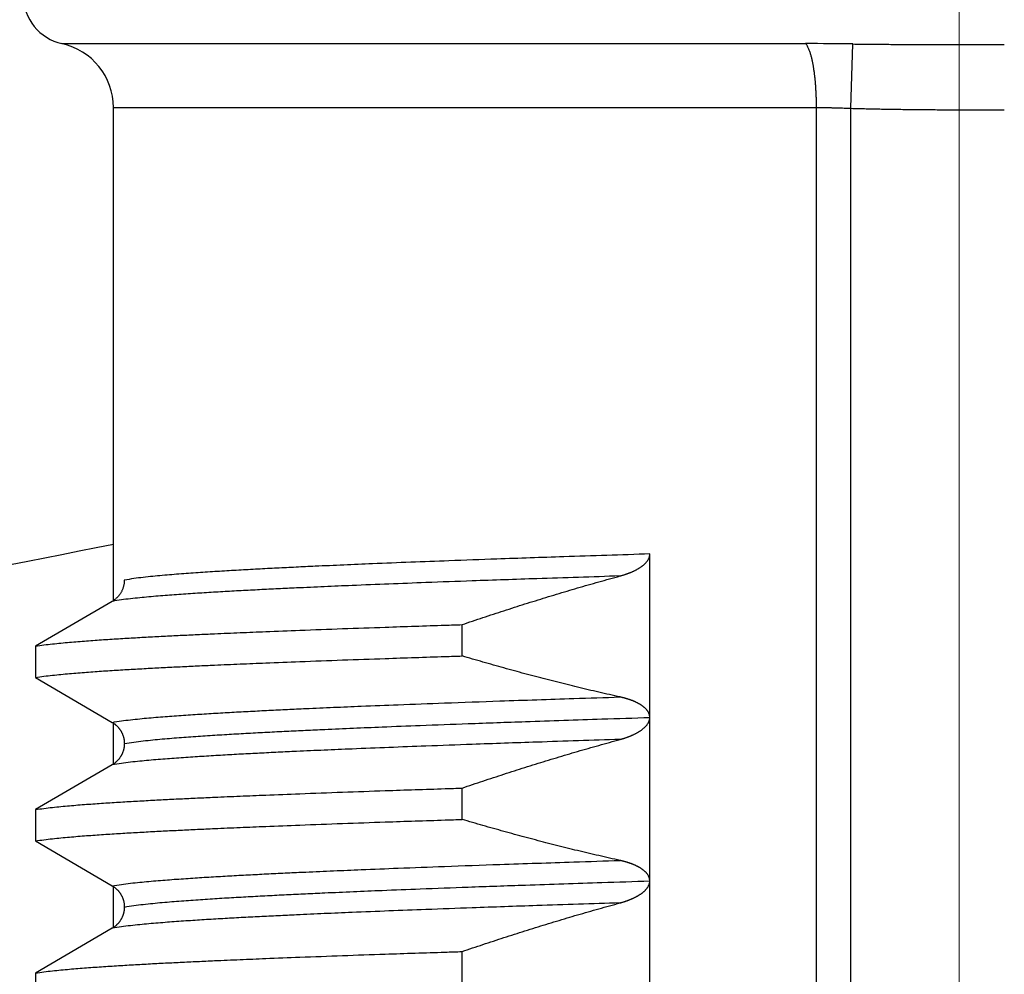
# Model space of a CAD drawing. Header units: millimetres. Extents: x 0 to 1076, y 0 to 742.
# Tile 38 of 124: x 159.75 to 165.78, y 434.41 to 440.25. Entities that reach past the tile are written whole.
import ezdxf

# ---------------------------------------------------------------- set-up
doc = ezdxf.new("R2010")
doc.units = ezdxf.units.MM
doc.header["$LTSCALE"] = 0.454724
doc.linetypes.add('CENTER', pattern=[50.8, 31.75, -6.35, 6.35, -6.35])
doc.layers.add('NoLayerName_001', color=7, linetype='Continuous')
doc.layers.add('NoLayerName_002', color=7, linetype='Continuous')
doc.styles.get("Standard").update_dxf_attribs({"font": 'txt', "bigfont": 'extfont2'})
doc.dimstyles.get("Standard").update_dxf_attribs({"dimtxt": 2.5, "dimasz": 2.5, "dimexe": 1, "dimexo": 1, "dimtad": 1, "dimdec": 3, "dimzin": 0, "dimdsep": 46, "dimtxsty": 'Standard', "dimcen": 2.5, "dimadec": 3, "dimazin": 0, "dimtfac": 0.75, "dimtdec": 3, "dimtmove": 0, "dimatfit": 3, "dimfxl": 1, "dimarcsym": 0})

# ---------------------------------------------------------------- blocks, each defined once
blk = doc.blocks.new('_OPEN30')
at = {"color": 0, "linetype": 'ByBlock', "lineweight": -2}
for p, q in [((-1, 0.267949), (0, 0)), ((0, 0), (-1, -0.267949)), ((0, 0), (-1, 0))]:
    blk.add_line(p, q, dxfattribs=at)
blk = doc.blocks.new('*D119')
at = {"layer": 'Defpoints', "color": 0}
for p in [(150, 456.7727), (165.5, 446.875), (150, 439.7825)]:
    blk.add_point(p, dxfattribs=at)
at = {"layer": 'NoLayerName_002', "color": 0, "linetype": 'Continuous', "lineweight": 13}
for p, q in [((165.5, 449.375), (165.5, 459.2727)), ((161.75, 456.7727), (153.75, 456.7727))]:
    blk.add_line(p, q, dxfattribs=at)
at = {"layer": 'NoLayerName_002', "color": 0, "lineweight": 13, "xscale": 3.75, "yscale": 3.75, "zscale": 3.75, "rotation": 180}
blk.add_blockref('_OPEN30', (150, 456.7727), dxfattribs=at)
at = {"layer": 'NoLayerName_002', "color": 0, "lineweight": 13, "xscale": 3.75, "yscale": 3.75, "zscale": 3.75}
blk.add_blockref('_OPEN30', (165.5, 456.7727), dxfattribs=at)
at = {"layer": 'NoLayerName_002', "color": 0, "lineweight": 13, "insert": (157.75, 464.4877), "char_height": 8.75, "attachment_point": 5}
blk.add_mtext('\\W0.8000;１６', dxfattribs=at)

msp = doc.modelspace()

# ---------------------------------------------------------------- linework, layer by layer
at = {"layer": 'NoLayerName_001', "color": 4, "linetype": 'CENTER', "lineweight": 13}
msp.add_line((165.5, 426.875), (165.5, 446.875), dxfattribs=at)
at = {"layer": 'NoLayerName_001', "color": 60, "linetype": 'Continuous', "lineweight": 25}
for p, q in [((160.0109, 440.1069), (164.5601, 440.1069)), ((164.8371, 439.7114), (164.8487, 440.1048)), ((160.3252, 439.7162), (164.6263, 439.7162)), ((160.3252, 436.695), (160.3252, 439.7162)), ((164.6263, 429.0999), (164.6263, 439.7162)), ((164.8371, 428.7999), (164.8371, 439.7114)), ((163.6067, 431.9847), (163.6067, 436.9849)), ((160.3182, 436.695), (159.8491, 436.4208)), ((162.4586, 436.3609), (162.4586, 436.5526)), ((159.8491, 436.4208), (159.8491, 436.2291)), ((159.8491, 436.2291), (160.3182, 435.9548)), ((160.3252, 435.695), (160.3252, 435.9548)), ((160.3182, 435.695), (159.8491, 435.4208)), ((162.4586, 435.3609), (162.4586, 435.5526)), ((159.8491, 435.4208), (159.8491, 435.2291)), ((159.8491, 435.2291), (160.3182, 434.9548)), ((160.3252, 434.695), (160.3252, 434.9548)), ((160.3182, 434.695), (159.8491, 434.4208)), ((162.4586, 434.3609), (162.4586, 434.5526)), ((159.8491, 434.4208), (159.8491, 434.2291))]:
    msp.add_line(p, q, dxfattribs=at)
for centre, radius, start, end in [((160.0752, 440.3999), 0.3, 180, 257.62651), ((159.9252, 439.7162), 0.4, 0, 77.62628), ((164.5553, 419.2823), 20.8246, 89.19258, 89.98679)]:
    msp.add_arc(centre, radius, start, end, dxfattribs=at)
at = {"layer": 'NoLayerName_001', "color": 7, "linetype": 'Continuous', "lineweight": 25}
msp.add_arc((150, 487.5), 51.5, 273.96138, 281.56557, dxfattribs=at)
at = {"layer": 'NoLayerName_001', "color": 60, "linetype": 'Continuous', "lineweight": 25}
for points, knots in [([(164.5717, 440.0906), (164.5699, 440.0934), (164.5667, 440.0994), (164.5622, 440.1043), (164.5601, 440.1069)], [0, 0, 0, 0, 0.01007259, 0.02008693, 0.02008693, 0.02008693, 0.02008693]), ([(164.8487, 440.1048), (164.8796, 440.1045), (164.9413, 440.1037), (165.034, 440.1029), (165.1421, 440.1021), (165.2811, 440.1014), (165.4818, 440.1009), (165.6517, 440.1007), (165.7598, 440.1007), (165.7752, 440.1007)], [0, 0, 0, 0, 0.0926501, 0.1853003, 0.2779509, 0.4169271, 0.6022281, 0.8801783, 0.9265034, 0.9265034, 0.9265034, 0.9265034]), ([(164.6263, 439.7162), (164.6263, 439.7195), (164.6263, 439.7262), (164.6262, 439.7362), (164.6261, 439.7463), (164.6259, 439.7563), (164.6257, 439.7663), (164.6254, 439.7763), (164.625, 439.7863), (164.6246, 439.7963), (164.6241, 439.8064), (164.6236, 439.8164), (164.623, 439.8264), (164.6224, 439.8364), (164.6217, 439.8464), (164.621, 439.8564), (164.6202, 439.8664), (164.6193, 439.8764), (164.6183, 439.8864), (164.6173, 439.8963), (164.6162, 439.9063), (164.615, 439.9163), (164.6138, 439.9262), (164.6125, 439.9362), (164.611, 439.9461), (164.6095, 439.956), (164.6079, 439.9659), (164.6062, 439.9757), (164.6043, 439.9856), (164.6024, 439.9954), (164.6003, 440.0052), (164.5981, 440.015), (164.5957, 440.0248), (164.5931, 440.0344), (164.5903, 440.0441), (164.5873, 440.0536), (164.584, 440.0631), (164.5804, 440.0724), (164.5764, 440.0817), (164.5732, 440.0876), (164.5717, 440.0906)], [0, 0, 0, 0, 0.0100226, 0.0200455, 0.0300686, 0.0400921, 0.0501158, 0.0601398, 0.0701642, 0.080189, 0.0902142, 0.1002399, 0.1102661, 0.120293, 0.1303207, 0.1403491, 0.150378, 0.160407, 0.1704356, 0.1804637, 0.190491, 0.2005173, 0.2105426, 0.220567, 0.2305906, 0.2406136, 0.2506363, 0.2606591, 0.2706821, 0.2807054, 0.2907299, 0.3007567, 0.3107865, 0.320816, 0.3308419, 0.340863, 0.3508804, 0.3608989, 0.3709331, 0.3810078, 0.3810078, 0.3810078, 0.3810078]), ([(164.6263, 439.7162), (164.6298, 439.7162), (164.6369, 439.7162), (164.6474, 439.7161), (164.6579, 439.7161), (164.6685, 439.716), (164.679, 439.7159), (164.6896, 439.7157), (164.7001, 439.7155), (164.7106, 439.7153), (164.7212, 439.7151), (164.7317, 439.7149), (164.7423, 439.7146), (164.7528, 439.7143), (164.7634, 439.714), (164.7774, 439.7136), (164.795, 439.713), (164.816, 439.7122), (164.8301, 439.7116), (164.8371, 439.7114)], [0, 0, 0, 0, 0.0105434, 0.0210868, 0.0316302, 0.0421736, 0.0527171, 0.0632606, 0.0738041, 0.0843477, 0.0948914, 0.1054351, 0.1159788, 0.1265227, 0.1370666, 0.1476104, 0.1686982, 0.1897858, 0.2108729, 0.2108729, 0.2108729, 0.2108729]), ([(164.8371, 439.7114), (164.8527, 439.7109), (164.884, 439.71), (164.9309, 439.7089), (164.9778, 439.7078), (165.0247, 439.7069), (165.0716, 439.7061), (165.1341, 439.7051), (165.2123, 439.7042), (165.3061, 439.7033), (165.3999, 439.7027), (165.5094, 439.7021), (165.6345, 439.7018), (165.7283, 439.7017), (165.7752, 439.7017)], [0, 0, 0, 0, 0.0469077, 0.0938154, 0.1407234, 0.1876317, 0.2345403, 0.2814494, 0.3752683, 0.4690871, 0.5629044, 0.6567204, 0.7974434, 0.9381664, 0.9381664, 0.9381664, 0.9381664]), ([(163.6067, 436.9848), (163.4312, 436.9791), (163.1192, 436.9692), (162.7097, 436.955), (162.3977, 436.9437), (162.1443, 436.934), (161.9298, 436.9254), (161.7349, 436.9171), (161.5789, 436.9102), (161.4425, 436.9038), (161.3256, 436.898), (161.2282, 436.893), (161.1502, 436.8887), (161.0918, 436.8854), (161.0334, 436.882), (160.9749, 436.8785), (160.9165, 436.8748), (160.8581, 436.871), (160.7997, 436.8669), (160.7413, 436.8626), (160.683, 436.8581), (160.6247, 436.8531), (160.5664, 436.8476), (160.5082, 436.8414), (160.45, 436.8346), (160.4116, 436.828), (160.3923, 436.825)], [0, 0, 0, 0, 0.52679, 0.936516, 1.229177, 1.463306, 1.697435, 1.873032, 2.048629, 2.165694, 2.28276, 2.399825, 2.458357, 2.516889, 2.57542, 2.633952, 2.692484, 2.751017, 2.809551, 2.868088, 2.926625, 2.98516, 3.043692, 3.102223, 3.160758, 3.219291, 3.219291, 3.219291, 3.219291]), ([(163.4245, 436.8501), (163.4264, 436.8506), (163.4303, 436.8516), (163.436, 436.8533), (163.4418, 436.855), (163.4475, 436.8568), (163.4532, 436.8586), (163.4589, 436.8605), (163.4645, 436.8625), (163.4702, 436.8645), (163.4758, 436.8666), (163.4814, 436.8687), (163.4869, 436.8709), (163.4925, 436.8732), (163.498, 436.8756), (163.5035, 436.8781), (163.5089, 436.8806), (163.5143, 436.8832), (163.5196, 436.8859), (163.5249, 436.8887), (163.5302, 436.8916), (163.5354, 436.8946), (163.5405, 436.8977), (163.5456, 436.9008), (163.5506, 436.9042), (163.5555, 436.9076), (163.5603, 436.9112), (163.565, 436.9149), (163.5696, 436.9187), (163.5741, 436.9227), (163.5784, 436.9269), (163.5825, 436.9312), (163.5865, 436.9357), (163.5903, 436.9404), (163.5937, 436.9453), (163.5969, 436.9504), (163.5997, 436.9557), (163.6021, 436.9613), (163.6041, 436.967), (163.605, 436.971), (163.6055, 436.9729)], [0, 0, 0, 0, 0.005987, 0.0119745, 0.0179625, 0.023951, 0.0299399, 0.0359293, 0.0419194, 0.0479103, 0.0539023, 0.0598956, 0.0658904, 0.0718859, 0.0778815, 0.0838764, 0.0898703, 0.0958629, 0.1018543, 0.1078447, 0.1138344, 0.1198242, 0.1258146, 0.1318048, 0.1377946, 0.1437842, 0.1497747, 0.1557671, 0.1617602, 0.1677533, 0.1737473, 0.1797453, 0.1857493, 0.191754, 0.197757, 0.2037631, 0.2097847, 0.2158341, 0.2218927, 0.2279392, 0.2279392, 0.2279392, 0.2279392]), ([(163.6055, 436.9729), (163.6058, 436.9749), (163.6066, 436.9788), (163.6066, 436.9829), (163.6067, 436.9849)], [0, 0, 0, 0, 0.00602142, 0.01201598, 0.01201598, 0.01201598, 0.01201598]), ([(163.4245, 436.8501), (163.2549, 436.8445), (162.9534, 436.8349), (162.5576, 436.8212), (162.2562, 436.8102), (162.0112, 436.8008), (161.804, 436.7924), (161.6156, 436.7844), (161.4649, 436.7776), (161.3331, 436.7714), (161.2201, 436.7658), (161.126, 436.7609), (161.0507, 436.7568), (160.9942, 436.7536), (160.9377, 436.7503), (160.8813, 436.7468), (160.8248, 436.7433), (160.7684, 436.7395), (160.7119, 436.7356), (160.6555, 436.7314), (160.5991, 436.727), (160.5428, 436.7222), (160.4864, 436.7169), (160.4302, 436.7108), (160.374, 436.7043), (160.3368, 436.6979), (160.3182, 436.695)], [0, 0, 0, 0, 0.509078, 0.905028, 1.187849, 1.414107, 1.640364, 1.810056, 1.979749, 2.092879, 2.206008, 2.319137, 2.375701, 2.432265, 2.488829, 2.545393, 2.601957, 2.658521, 2.715088, 2.771657, 2.828226, 2.884792, 2.941356, 2.997919, 3.054486, 3.111051, 3.111051, 3.111051, 3.111051]), ([(162.4586, 436.5526), (162.4798, 436.5598), (162.5224, 436.5743), (162.5863, 436.5957), (162.6502, 436.6168), (162.7143, 436.6378), (162.7784, 436.6585), (162.8427, 436.6789), (162.907, 436.6991), (162.9714, 436.7189), (163.0358, 436.7386), (163.1004, 436.7579), (163.1651, 436.7769), (163.2298, 436.7957), (163.2946, 436.8141), (163.3595, 436.8323), (163.4028, 436.8441), (163.4245, 436.8501)], [0, 0, 0, 0, 0.067382, 0.134769, 0.20216, 0.269554, 0.33695, 0.404346, 0.471743, 0.53914, 0.606535, 0.673929, 0.741321, 0.808711, 0.876098, 0.943482, 1.010863, 1.010863, 1.010863, 1.010863]), ([(160.3923, 436.825), (160.3922, 436.8224), (160.3922, 436.8172), (160.3915, 436.8095), (160.3905, 436.8017), (160.3891, 436.794), (160.3873, 436.7864), (160.3852, 436.7789), (160.3826, 436.7715), (160.3796, 436.7642), (160.3763, 436.757), (160.3726, 436.7501), (160.3686, 436.7434), (160.3641, 436.7369), (160.3594, 436.7306), (160.3543, 436.7246), (160.3489, 436.7189), (160.3433, 436.7134), (160.3374, 436.7083), (160.3312, 436.7035), (160.3249, 436.699), (160.3204, 436.6964), (160.3182, 436.695)], [0, 0, 0, 0, 0.0077515, 0.0155281, 0.0233265, 0.0311433, 0.0389747, 0.0468173, 0.0546677, 0.062523, 0.0703812, 0.078241, 0.086102, 0.0939632, 0.1018224, 0.1096767, 0.1175228, 0.1253568, 0.133175, 0.1409739, 0.1487503, 0.1565015, 0.1565015, 0.1565015, 0.1565015]), ([(159.8491, 436.4208), (159.8663, 436.4233), (159.9007, 436.4288), (159.9527, 436.4347), (160.0047, 436.4401), (160.0567, 436.4448), (160.1088, 436.4492), (160.1609, 436.4532), (160.2131, 436.457), (160.2652, 436.4606), (160.3174, 436.464), (160.3695, 436.4672), (160.4217, 436.4704), (160.4739, 436.4734), (160.5435, 436.4773), (160.6305, 436.4819), (160.7349, 436.4871), (160.8393, 436.4921), (160.9612, 436.4976), (161.1004, 436.5037), (161.2745, 436.5108), (161.4834, 436.519), (161.7272, 436.528), (162.0232, 436.5384), (162.267, 436.5464), (162.4237, 436.5514), (162.4586, 436.5526)], [0, 0, 0, 0, 0.052271, 0.104543, 0.156813, 0.209084, 0.261357, 0.313631, 0.365904, 0.418176, 0.470446, 0.522717, 0.574987, 0.627258, 0.679528, 0.78407, 0.888612, 0.993154, 1.097695, 1.254507, 1.411319, 1.620402, 1.881755, 2.143109, 2.509004, 2.613545, 2.613545, 2.613545, 2.613545]), ([(159.8491, 436.2291), (159.8663, 436.2316), (159.9007, 436.2371), (159.9527, 436.243), (160.0047, 436.2483), (160.0567, 436.2531), (160.1088, 436.2575), (160.1609, 436.2615), (160.2131, 436.2653), (160.2652, 436.2689), (160.3174, 436.2723), (160.3695, 436.2755), (160.4217, 436.2787), (160.4739, 436.2817), (160.5435, 436.2855), (160.6305, 436.2901), (160.7349, 436.2954), (160.8393, 436.3004), (160.9612, 436.3059), (161.1004, 436.312), (161.2745, 436.3191), (161.4834, 436.3273), (161.7272, 436.3363), (162.0232, 436.3467), (162.267, 436.3547), (162.4237, 436.3597), (162.4586, 436.3609)], [0, 0, 0, 0, 0.052271, 0.104543, 0.156813, 0.209084, 0.261357, 0.313631, 0.365904, 0.418176, 0.470446, 0.522717, 0.574987, 0.627258, 0.679528, 0.78407, 0.888612, 0.993154, 1.097695, 1.254507, 1.411319, 1.620402, 1.881755, 2.143109, 2.509004, 2.613545, 2.613545, 2.613545, 2.613545]), ([(163.4245, 436.1099), (163.4028, 436.1147), (163.3595, 436.1243), (163.2947, 436.1391), (163.2299, 436.1542), (163.1651, 436.1697), (163.1005, 436.1856), (163.0359, 436.2017), (162.9715, 436.2182), (162.9071, 436.235), (162.8427, 436.2521), (162.7785, 436.2695), (162.7143, 436.2872), (162.6503, 436.3052), (162.5863, 436.3235), (162.5224, 436.342), (162.4798, 436.3546), (162.4586, 436.3609)], [0, 0, 0, 0, 0.0665345, 0.1330731, 0.1996153, 0.2661611, 0.3327099, 0.3992612, 0.4658145, 0.5323689, 0.5989238, 0.6654783, 0.7320314, 0.7985819, 0.8651289, 0.9316711, 0.9982072, 0.9982072, 0.9982072, 0.9982072]), ([(160.3182, 435.9548), (160.3368, 435.9578), (160.374, 435.9641), (160.4302, 435.9707), (160.4864, 435.9767), (160.5428, 435.982), (160.5991, 435.9868), (160.6555, 435.9912), (160.7119, 435.9954), (160.7684, 435.9993), (160.8248, 436.0031), (160.8813, 436.0067), (160.9377, 436.0101), (160.9942, 436.0134), (161.0695, 436.0177), (161.1636, 436.0227), (161.2766, 436.0285), (161.3896, 436.0339), (161.5214, 436.04), (161.6721, 436.0467), (161.8605, 436.0546), (162.0866, 436.0636), (162.3692, 436.0742), (162.7272, 436.087), (163.0853, 436.099), (163.3303, 436.1069), (163.4245, 436.1099)], [0, 0, 0, 0, 0.056564, 0.113132, 0.169695, 0.226259, 0.282825, 0.339394, 0.395963, 0.452529, 0.509094, 0.565658, 0.622222, 0.678786, 0.73535, 0.848478, 0.961608, 1.074737, 1.187866, 1.357559, 1.527252, 1.753509, 2.036331, 2.375716, 2.82823, 3.111052, 3.111052, 3.111052, 3.111052]), ([(163.4551, 436.1023), (163.4534, 436.1028), (163.45, 436.1037), (163.4449, 436.105), (163.4398, 436.1063), (163.4347, 436.1076), (163.4296, 436.1088), (163.4262, 436.1095), (163.4245, 436.1099)], [0, 0, 0, 0, 0.00524977, 0.01049946, 0.01574887, 0.02099773, 0.02624577, 0.03149264, 0.03149264, 0.03149264, 0.03149264]), ([(163.6067, 435.9835), (163.6066, 435.9853), (163.6066, 435.9888), (163.6059, 435.994), (163.6048, 435.9992), (163.6034, 436.0043), (163.6016, 436.0093), (163.5994, 436.0141), (163.5969, 436.0187), (163.594, 436.0232), (163.5909, 436.0274), (163.5876, 436.0315), (163.5841, 436.0355), (163.5804, 436.0392), (163.5766, 436.0429), (163.5727, 436.0463), (163.5686, 436.0497), (163.5645, 436.0529), (163.5602, 436.056), (163.5559, 436.059), (163.5515, 436.0618), (163.547, 436.0646), (163.5425, 436.0673), (163.5379, 436.0698), (163.5333, 436.0723), (163.5286, 436.0747), (163.5239, 436.077), (163.5192, 436.0793), (163.5144, 436.0814), (163.5096, 436.0835), (163.5047, 436.0855), (163.4999, 436.0875), (163.495, 436.0893), (163.4901, 436.0912), (163.4851, 436.0929), (163.4801, 436.0946), (163.4752, 436.0963), (163.4702, 436.0979), (163.4651, 436.0994), (163.4601, 436.1009), (163.4567, 436.1018), (163.4551, 436.1023)], [0, 0, 0, 0, 0.0052579, 0.0105385, 0.0158342, 0.0211352, 0.0264308, 0.0317105, 0.0369754, 0.0422384, 0.0475063, 0.0527796, 0.0580533, 0.0633189, 0.0685761, 0.0738288, 0.0790796, 0.0843298, 0.0895794, 0.0948283, 0.1000773, 0.1053269, 0.1105772, 0.1158277, 0.1210774, 0.126326, 0.131574, 0.1368218, 0.1420694, 0.1473168, 0.1525638, 0.1578107, 0.1630577, 0.168305, 0.1735527, 0.1788008, 0.1840492, 0.1892979, 0.1945471, 0.1997965, 0.2050462, 0.2050462, 0.2050462, 0.2050462]), ([(160.3182, 435.9548), (160.3197, 435.9539), (160.3227, 435.9522), (160.327, 435.9493), (160.3312, 435.9463), (160.3353, 435.9432), (160.3393, 435.9399), (160.3432, 435.9365), (160.347, 435.933), (160.3506, 435.9293), (160.3541, 435.9255), (160.3575, 435.9216), (160.3607, 435.9175), (160.3638, 435.9134), (160.3668, 435.9092), (160.3696, 435.9048), (160.3722, 435.9004), (160.3747, 435.8958), (160.377, 435.8912), (160.3792, 435.8866), (160.3812, 435.8818), (160.3831, 435.877), (160.3848, 435.8721), (160.3863, 435.8671), (160.3877, 435.8622), (160.3889, 435.8571), (160.3899, 435.852), (160.3908, 435.8469), (160.3914, 435.8418), (160.3919, 435.8367), (160.3922, 435.8315), (160.3923, 435.8281), (160.3923, 435.8264)], [0, 0, 0, 0, 0.0051571, 0.0103197, 0.0154867, 0.0206571, 0.0258299, 0.0310039, 0.036178, 0.0413511, 0.0465228, 0.0516933, 0.0568626, 0.0620308, 0.0671978, 0.0723638, 0.0775287, 0.082693, 0.0878572, 0.0930223, 0.0981889, 0.1033573, 0.108528, 0.1137011, 0.1188769, 0.1240541, 0.1292308, 0.1344052, 0.139576, 0.1447423, 0.1499036, 0.15506, 0.15506, 0.15506, 0.15506]), ([(160.3923, 435.8249), (160.4116, 435.8279), (160.45, 435.8345), (160.5082, 435.8413), (160.5664, 435.8475), (160.6247, 435.853), (160.683, 435.858), (160.7414, 435.8625), (160.7997, 435.8668), (160.8581, 435.8709), (160.9165, 435.8747), (160.975, 435.8784), (161.0334, 435.8819), (161.0918, 435.8853), (161.1697, 435.8897), (161.2671, 435.8949), (161.3841, 435.9008), (161.501, 435.9064), (161.6374, 435.9127), (161.7934, 435.9196), (161.9883, 435.9277), (162.2222, 435.937), (162.5147, 435.9479), (162.8852, 435.961), (163.2557, 435.9735), (163.5092, 435.9816), (163.6067, 435.9847)], [0, 0, 0, 0, 0.058532, 0.117068, 0.175599, 0.23413, 0.292665, 0.351202, 0.409739, 0.468274, 0.526807, 0.585338, 0.64387, 0.702402, 0.760933, 0.877998, 0.995063, 1.112129, 1.229194, 1.40479, 1.580387, 1.814516, 2.107177, 2.45837, 2.926628, 3.219289, 3.219289, 3.219289, 3.219289]), ([(163.4245, 435.8501), (163.4264, 435.8506), (163.4302, 435.8516), (163.436, 435.8533), (163.4417, 435.855), (163.4474, 435.8568), (163.4531, 435.8586), (163.4587, 435.8605), (163.4644, 435.8624), (163.47, 435.8644), (163.4756, 435.8665), (163.4811, 435.8686), (163.4867, 435.8708), (163.4922, 435.8731), (163.4977, 435.8755), (163.5031, 435.8779), (163.5086, 435.8804), (163.5139, 435.883), (163.5193, 435.8857), (163.5245, 435.8885), (163.5298, 435.8913), (163.5349, 435.8943), (163.5401, 435.8974), (163.5451, 435.9005), (163.5501, 435.9038), (163.555, 435.9072), (163.5598, 435.9108), (163.5645, 435.9144), (163.5691, 435.9183), (163.5736, 435.9222), (163.5779, 435.9263), (163.582, 435.9306), (163.586, 435.9351), (163.5897, 435.9397), (163.5932, 435.9446), (163.5964, 435.9497), (163.5993, 435.9549), (163.6018, 435.9604), (163.6039, 435.9661), (163.6048, 435.97), (163.6053, 435.972)], [0, 0, 0, 0, 0.0059615, 0.0119235, 0.017886, 0.0238489, 0.0298123, 0.0357762, 0.0417407, 0.0477062, 0.0536727, 0.0596405, 0.0656099, 0.0715801, 0.0775503, 0.0835199, 0.0894884, 0.0954555, 0.1014213, 0.1073859, 0.1133498, 0.1193134, 0.1252775, 0.1312415, 0.1372054, 0.1431698, 0.149136, 0.155105, 0.1610746, 0.1670431, 0.1730105, 0.1789787, 0.1849501, 0.1909223, 0.1968963, 0.2028788, 0.2088828, 0.2149184, 0.2209603, 0.2269832, 0.2269832, 0.2269832, 0.2269832]), ([(163.6053, 435.972), (163.6057, 435.9739), (163.6065, 435.9778), (163.6066, 435.9818), (163.6067, 435.9838)], [0, 0, 0, 0, 0.00599158, 0.01195634, 0.01195634, 0.01195634, 0.01195634]), ([(163.4245, 435.8501), (163.2549, 435.8445), (162.9534, 435.8349), (162.5576, 435.8212), (162.2562, 435.8102), (162.0112, 435.8008), (161.804, 435.7924), (161.6156, 435.7844), (161.4649, 435.7776), (161.3331, 435.7714), (161.2201, 435.7658), (161.126, 435.7609), (161.0507, 435.7568), (160.9942, 435.7536), (160.9377, 435.7503), (160.8813, 435.7468), (160.8248, 435.7433), (160.7684, 435.7395), (160.7119, 435.7356), (160.6555, 435.7314), (160.5991, 435.727), (160.5428, 435.7222), (160.4864, 435.7169), (160.4302, 435.7108), (160.374, 435.7043), (160.3368, 435.6979), (160.3182, 435.695)], [0, 0, 0, 0, 0.509078, 0.905028, 1.18785, 1.414107, 1.640364, 1.810057, 1.97975, 2.092879, 2.206009, 2.319138, 2.375702, 2.432266, 2.48883, 2.545393, 2.601957, 2.658522, 2.715088, 2.771657, 2.828226, 2.884793, 2.941356, 2.997919, 3.054487, 3.111051, 3.111051, 3.111051, 3.111051]), ([(160.3923, 435.8235), (160.3923, 435.8218), (160.3922, 435.8183), (160.3919, 435.8132), (160.3914, 435.808), (160.3908, 435.8029), (160.3899, 435.7978), (160.3889, 435.7927), (160.3877, 435.7877), (160.3863, 435.7827), (160.3848, 435.7778), (160.3831, 435.7729), (160.3812, 435.7681), (160.3792, 435.7633), (160.377, 435.7586), (160.3747, 435.754), (160.3722, 435.7495), (160.3696, 435.745), (160.3668, 435.7407), (160.3638, 435.7365), (160.3607, 435.7323), (160.3575, 435.7283), (160.3541, 435.7244), (160.3506, 435.7206), (160.347, 435.7169), (160.3432, 435.7133), (160.3393, 435.7099), (160.3353, 435.7066), (160.3312, 435.7035), (160.327, 435.7005), (160.3227, 435.6977), (160.3197, 435.6959), (160.3182, 435.695)], [0, 0, 0, 0, 0.0051566, 0.0103181, 0.0154846, 0.0206555, 0.0258299, 0.0310065, 0.0361835, 0.0413591, 0.0465322, 0.0517029, 0.0568715, 0.0620383, 0.0672037, 0.0723683, 0.0775328, 0.082698, 0.0878642, 0.0930314, 0.0981996, 0.103369, 0.1085396, 0.1137114, 0.1188846, 0.1240588, 0.1292329, 0.1344059, 0.1395765, 0.1447436, 0.1499064, 0.1550636, 0.1550636, 0.1550636, 0.1550636]), ([(162.4586, 435.5526), (162.4798, 435.5598), (162.5224, 435.5743), (162.5863, 435.5957), (162.6502, 435.6168), (162.7143, 435.6378), (162.7784, 435.6585), (162.8427, 435.6789), (162.907, 435.6991), (162.9714, 435.7189), (163.0359, 435.7386), (163.1004, 435.7579), (163.1651, 435.7769), (163.2298, 435.7957), (163.2946, 435.8141), (163.3595, 435.8323), (163.4028, 435.8441), (163.4245, 435.8501)], [0, 0, 0, 0, 0.067383, 0.13477, 0.202161, 0.269555, 0.336951, 0.404348, 0.471746, 0.539142, 0.606538, 0.673933, 0.741325, 0.808715, 0.876102, 0.943486, 1.010868, 1.010868, 1.010868, 1.010868]), ([(159.8491, 435.4208), (159.8663, 435.4233), (159.9007, 435.4288), (159.9527, 435.4347), (160.0047, 435.4401), (160.0567, 435.4448), (160.1088, 435.4492), (160.1609, 435.4532), (160.2131, 435.457), (160.2652, 435.4606), (160.3174, 435.464), (160.3695, 435.4672), (160.4217, 435.4704), (160.4739, 435.4734), (160.5435, 435.4773), (160.6305, 435.4819), (160.7349, 435.4871), (160.8393, 435.4921), (160.9612, 435.4976), (161.1004, 435.5037), (161.2745, 435.5108), (161.4834, 435.519), (161.7272, 435.528), (162.0232, 435.5384), (162.267, 435.5464), (162.4237, 435.5514), (162.4586, 435.5526)], [0, 0, 0, 0, 0.052271, 0.104543, 0.156813, 0.209084, 0.261357, 0.313631, 0.365904, 0.418176, 0.470446, 0.522717, 0.574987, 0.627258, 0.679528, 0.78407, 0.888612, 0.993154, 1.097695, 1.254507, 1.411319, 1.620402, 1.881755, 2.143109, 2.509004, 2.613545, 2.613545, 2.613545, 2.613545]), ([(159.8491, 435.2291), (159.8663, 435.2316), (159.9007, 435.2371), (159.9527, 435.243), (160.0047, 435.2483), (160.0567, 435.2531), (160.1088, 435.2575), (160.1609, 435.2615), (160.2131, 435.2653), (160.2652, 435.2689), (160.3174, 435.2723), (160.3695, 435.2755), (160.4217, 435.2787), (160.4739, 435.2817), (160.5435, 435.2855), (160.6305, 435.2901), (160.7349, 435.2954), (160.8393, 435.3004), (160.9612, 435.3059), (161.1004, 435.312), (161.2745, 435.3191), (161.4834, 435.3273), (161.7272, 435.3363), (162.0232, 435.3467), (162.267, 435.3547), (162.4237, 435.3597), (162.4586, 435.3609)], [0, 0, 0, 0, 0.052271, 0.104543, 0.156813, 0.209084, 0.261357, 0.313631, 0.365904, 0.418176, 0.470446, 0.522717, 0.574987, 0.627258, 0.679528, 0.78407, 0.888612, 0.993154, 1.097695, 1.254507, 1.411319, 1.620402, 1.881755, 2.143109, 2.509004, 2.613545, 2.613545, 2.613545, 2.613545]), ([(163.4245, 435.1099), (163.4029, 435.1147), (163.3595, 435.1243), (163.2947, 435.1391), (163.2299, 435.1542), (163.1652, 435.1697), (163.1005, 435.1856), (163.036, 435.2017), (162.9715, 435.2182), (162.9071, 435.235), (162.8428, 435.2521), (162.7785, 435.2695), (162.7144, 435.2872), (162.6503, 435.3052), (162.5863, 435.3235), (162.5224, 435.342), (162.4798, 435.3546), (162.4586, 435.3609)], [0, 0, 0, 0, 0.0665356, 0.1330753, 0.1996186, 0.2661655, 0.3327154, 0.3992678, 0.4658221, 0.5323777, 0.5989337, 0.6654893, 0.7320434, 0.7985951, 0.8651432, 0.9316865, 0.9982236, 0.9982236, 0.9982236, 0.9982236]), ([(160.3182, 434.9548), (160.3368, 434.9578), (160.374, 434.9641), (160.4302, 434.9707), (160.4864, 434.9767), (160.5428, 434.982), (160.5991, 434.9868), (160.6555, 434.9912), (160.7119, 434.9954), (160.7684, 434.9993), (160.8248, 435.0031), (160.8813, 435.0067), (160.9377, 435.0101), (160.9942, 435.0134), (161.0695, 435.0177), (161.1636, 435.0227), (161.2766, 435.0285), (161.3896, 435.0339), (161.5214, 435.04), (161.6721, 435.0467), (161.8605, 435.0546), (162.0866, 435.0636), (162.3692, 435.0742), (162.7272, 435.087), (163.0853, 435.099), (163.3303, 435.1069), (163.4245, 435.1099)], [0, 0, 0, 0, 0.056565, 0.113132, 0.169695, 0.226259, 0.282825, 0.339395, 0.395963, 0.45253, 0.509095, 0.565659, 0.622222, 0.678786, 0.73535, 0.848479, 0.961609, 1.074738, 1.187867, 1.35756, 1.527253, 1.753511, 2.036332, 2.375718, 2.828233, 3.111055, 3.111055, 3.111055, 3.111055]), ([(163.455, 435.1023), (163.4534, 435.1028), (163.45, 435.1037), (163.4449, 435.105), (163.4398, 435.1063), (163.4347, 435.1076), (163.4296, 435.1088), (163.4262, 435.1095), (163.4245, 435.1099)], [0, 0, 0, 0, 0.00524632, 0.01049257, 0.01573853, 0.02098395, 0.02622855, 0.03147198, 0.03147198, 0.03147198, 0.03147198]), ([(163.6067, 434.9836), (163.6066, 434.9854), (163.6066, 434.9889), (163.6059, 434.9941), (163.6048, 434.9993), (163.6034, 435.0044), (163.6015, 435.0094), (163.5994, 435.0142), (163.5968, 435.0188), (163.594, 435.0233), (163.5909, 435.0275), (163.5875, 435.0316), (163.584, 435.0355), (163.5804, 435.0393), (163.5765, 435.0429), (163.5726, 435.0464), (163.5686, 435.0497), (163.5644, 435.0529), (163.5602, 435.056), (163.5558, 435.059), (163.5515, 435.0619), (163.547, 435.0646), (163.5425, 435.0673), (163.5379, 435.0699), (163.5333, 435.0723), (163.5286, 435.0747), (163.5239, 435.077), (163.5191, 435.0793), (163.5144, 435.0814), (163.5095, 435.0835), (163.5047, 435.0855), (163.4998, 435.0875), (163.4949, 435.0894), (163.49, 435.0912), (163.4851, 435.0929), (163.4801, 435.0946), (163.4751, 435.0963), (163.4701, 435.0979), (163.4651, 435.0994), (163.4601, 435.1009), (163.4567, 435.1018), (163.455, 435.1023)], [0, 0, 0, 0, 0.005254, 0.0105306, 0.0158229, 0.0211212, 0.0264148, 0.0316924, 0.0369546, 0.0422143, 0.0474782, 0.0527472, 0.0580165, 0.0632779, 0.0685314, 0.0737807, 0.0790283, 0.0842752, 0.0895217, 0.0947672, 0.1000128, 0.1052589, 0.1105057, 0.1157527, 0.1209988, 0.126244, 0.1314885, 0.1367329, 0.1419771, 0.147221, 0.1524647, 0.1577081, 0.1629517, 0.1681955, 0.1734398, 0.1786844, 0.1839293, 0.1891746, 0.1944203, 0.1996663, 0.2049125, 0.2049125, 0.2049125, 0.2049125]), ([(160.3923, 434.8249), (160.4116, 434.8279), (160.45, 434.8345), (160.5082, 434.8413), (160.5664, 434.8475), (160.6247, 434.853), (160.683, 434.858), (160.7413, 434.8625), (160.7997, 434.8668), (160.8581, 434.8709), (160.9165, 434.8747), (160.9749, 434.8784), (161.0334, 434.8819), (161.0918, 434.8853), (161.1697, 434.8897), (161.2671, 434.8949), (161.3841, 434.9008), (161.501, 434.9064), (161.6374, 434.9127), (161.7934, 434.9196), (161.9883, 434.9277), (162.2222, 434.937), (162.5147, 434.9479), (162.8852, 434.961), (163.2557, 434.9735), (163.5092, 434.9816), (163.6067, 434.9847)], [0, 0, 0, 0, 0.058532, 0.117068, 0.175599, 0.23413, 0.292665, 0.351202, 0.409739, 0.468274, 0.526807, 0.585338, 0.64387, 0.702401, 0.760933, 0.877998, 0.995063, 1.112129, 1.229193, 1.40479, 1.580387, 1.814516, 2.107177, 2.45837, 2.926628, 3.219289, 3.219289, 3.219289, 3.219289]), ([(163.5985, 434.9536), (163.5993, 434.9552), (163.6009, 434.9584), (163.6029, 434.9634), (163.6045, 434.9685), (163.6057, 434.9737), (163.6065, 434.979), (163.6066, 434.9826), (163.6067, 434.9843)], [0, 0, 0, 0, 0.00536196, 0.01074022, 0.01611562, 0.02147444, 0.02681032, 0.03212583, 0.03212583, 0.03212583, 0.03212583]), ([(160.3182, 434.9548), (160.3197, 434.9539), (160.3227, 434.9522), (160.327, 434.9493), (160.3312, 434.9463), (160.3353, 434.9432), (160.3393, 434.9399), (160.3432, 434.9365), (160.347, 434.9329), (160.3506, 434.9293), (160.3541, 434.9255), (160.3575, 434.9215), (160.3607, 434.9175), (160.3638, 434.9134), (160.3668, 434.9091), (160.3696, 434.9048), (160.3722, 434.9003), (160.3747, 434.8958), (160.3771, 434.8912), (160.3792, 434.8865), (160.3813, 434.8817), (160.3831, 434.8769), (160.3848, 434.872), (160.3863, 434.8671), (160.3877, 434.8621), (160.3889, 434.857), (160.3899, 434.852), (160.3908, 434.8468), (160.3914, 434.8417), (160.3919, 434.8366), (160.3922, 434.8314), (160.3923, 434.828), (160.3923, 434.8262)], [0, 0, 0, 0, 0.0051609, 0.0103272, 0.0154981, 0.0206723, 0.0258489, 0.0310267, 0.0362045, 0.0413814, 0.0465569, 0.0517311, 0.0569042, 0.0620761, 0.0672469, 0.0724168, 0.0775856, 0.0827538, 0.087922, 0.0930911, 0.0982615, 0.1034337, 0.1086081, 0.1137849, 0.1189641, 0.1241449, 0.1293251, 0.1345031, 0.1396777, 0.1448479, 0.150013, 0.1551732, 0.1551732, 0.1551732, 0.1551732]), ([(163.4245, 434.8501), (163.4262, 434.8505), (163.4296, 434.8515), (163.4347, 434.8529), (163.4398, 434.8544), (163.4449, 434.856), (163.45, 434.8576), (163.455, 434.8592), (163.4601, 434.8609), (163.4651, 434.8627), (163.4701, 434.8645), (163.4751, 434.8663), (163.48, 434.8682), (163.485, 434.8702), (163.4899, 434.8722), (163.4948, 434.8742), (163.4996, 434.8764), (163.5045, 434.8785), (163.5093, 434.8808), (163.5141, 434.8831), (163.5188, 434.8855), (163.5235, 434.888), (163.5282, 434.8905), (163.5328, 434.8931), (163.5374, 434.8958), (163.542, 434.8986), (163.5464, 434.9014), (163.5509, 434.9044), (163.5552, 434.9074), (163.5595, 434.9106), (163.5637, 434.9138), (163.5678, 434.9172), (163.5718, 434.9207), (163.5757, 434.9243), (163.5795, 434.928), (163.5832, 434.9319), (163.5867, 434.9359), (163.59, 434.9401), (163.5931, 434.9444), (163.596, 434.9489), (163.5977, 434.952), (163.5985, 434.9536)], [0, 0, 0, 0, 0.0053116, 0.0106244, 0.0159379, 0.021252, 0.0265664, 0.0318808, 0.0371951, 0.0425093, 0.0478231, 0.0531365, 0.0584496, 0.0637623, 0.0690746, 0.0743866, 0.0796983, 0.08501, 0.0903219, 0.0956343, 0.1009469, 0.1062595, 0.1115721, 0.1168849, 0.1221983, 0.1275121, 0.1328258, 0.1381395, 0.1434535, 0.1487685, 0.1540855, 0.1594032, 0.1647207, 0.1700376, 0.175355, 0.1806752, 0.1859989, 0.1913231, 0.1966471, 0.2019748, 0.2073139, 0.2073139, 0.2073139, 0.2073139]), ([(163.4245, 434.8501), (163.2549, 434.8445), (162.9534, 434.8349), (162.5576, 434.8212), (162.2562, 434.8102), (162.0112, 434.8008), (161.804, 434.7924), (161.6156, 434.7844), (161.4649, 434.7776), (161.3331, 434.7714), (161.2201, 434.7658), (161.126, 434.7609), (161.0507, 434.7568), (160.9942, 434.7536), (160.9377, 434.7503), (160.8813, 434.7468), (160.8248, 434.7433), (160.7684, 434.7395), (160.7119, 434.7356), (160.6555, 434.7314), (160.5991, 434.727), (160.5428, 434.7222), (160.4864, 434.7169), (160.4302, 434.7108), (160.374, 434.7043), (160.3368, 434.6979), (160.3182, 434.695)], [0, 0, 0, 0, 0.509079, 0.905029, 1.187851, 1.414108, 1.640366, 1.810059, 1.979752, 2.092881, 2.206011, 2.31914, 2.375704, 2.432268, 2.488832, 2.545396, 2.60196, 2.658525, 2.715091, 2.77166, 2.828229, 2.884796, 2.941359, 2.997922, 3.05449, 3.111054, 3.111054, 3.111054, 3.111054]), ([(160.3923, 434.8256), (160.3923, 434.8238), (160.3922, 434.8203), (160.392, 434.8151), (160.3915, 434.8099), (160.3909, 434.8047), (160.3902, 434.7995), (160.3892, 434.7943), (160.3881, 434.7892), (160.3867, 434.7841), (160.3853, 434.7791), (160.3836, 434.7742), (160.3817, 434.7692), (160.3797, 434.7644), (160.3776, 434.7596), (160.3752, 434.755), (160.3727, 434.7504), (160.3701, 434.7458), (160.3672, 434.7414), (160.3643, 434.7371), (160.3612, 434.7329), (160.3579, 434.7288), (160.3545, 434.7248), (160.351, 434.7209), (160.3473, 434.7172), (160.3435, 434.7136), (160.3395, 434.7101), (160.3355, 434.7068), (160.3313, 434.7036), (160.3271, 434.7006), (160.3227, 434.6977), (160.3197, 434.6959), (160.3182, 434.695)], [0, 0, 0, 0, 0.0052269, 0.0104597, 0.0156967, 0.0209364, 0.0261776, 0.0314192, 0.0366604, 0.0419007, 0.0471402, 0.0523791, 0.0576175, 0.0628557, 0.0680936, 0.0733313, 0.0785687, 0.0838059, 0.089043, 0.0942802, 0.0995178, 0.1047559, 0.1099949, 0.1152352, 0.1204772, 0.1257208, 0.1309646, 0.1362076, 0.1414484, 0.1466857, 0.1519183, 0.157145, 0.157145, 0.157145, 0.157145]), ([(162.4586, 434.5526), (162.4798, 434.5598), (162.5224, 434.5743), (162.5863, 434.5957), (162.6502, 434.6168), (162.7143, 434.6378), (162.7784, 434.6585), (162.8427, 434.6789), (162.907, 434.6991), (162.9714, 434.7189), (163.0359, 434.7386), (163.1004, 434.7579), (163.1651, 434.7769), (163.2298, 434.7957), (163.2946, 434.8141), (163.3595, 434.8323), (163.4028, 434.8441), (163.4245, 434.8501)], [0, 0, 0, 0, 0.067383, 0.13477, 0.202162, 0.269556, 0.336952, 0.404349, 0.471746, 0.539143, 0.606539, 0.673933, 0.741326, 0.808716, 0.876103, 0.943488, 1.010869, 1.010869, 1.010869, 1.010869]), ([(159.8491, 434.4208), (159.8663, 434.4233), (159.9007, 434.4288), (159.9527, 434.4347), (160.0047, 434.4401), (160.0567, 434.4448), (160.1088, 434.4492), (160.1609, 434.4532), (160.2131, 434.457), (160.2652, 434.4606), (160.3174, 434.464), (160.3695, 434.4672), (160.4217, 434.4704), (160.4739, 434.4734), (160.5435, 434.4773), (160.6305, 434.4819), (160.7349, 434.4871), (160.8393, 434.4921), (160.9612, 434.4976), (161.1004, 434.5037), (161.2745, 434.5108), (161.4834, 434.519), (161.7272, 434.528), (162.0232, 434.5384), (162.267, 434.5464), (162.4237, 434.5514), (162.4586, 434.5526)], [0, 0, 0, 0, 0.052271, 0.104543, 0.156813, 0.209084, 0.261357, 0.313631, 0.365904, 0.418176, 0.470446, 0.522717, 0.574987, 0.627258, 0.679528, 0.78407, 0.888612, 0.993154, 1.097695, 1.254507, 1.411319, 1.620402, 1.881755, 2.143109, 2.509004, 2.613545, 2.613545, 2.613545, 2.613545])]:
    msp.add_open_spline(points, degree=3, knots=knots, dxfattribs=at)

# ---------------------------------------------------------------- dimensions: what is measured, and where the dimension line sits
at = {"layer": 'NoLayerName_002', "color": 3, "linetype": 'Continuous', "lineweight": 13}
dim = msp.add_linear_dim(base=(150, 456.7727), p1=(165.5, 446.875), p2=(150, 439.7825), angle=180, text='\\W0.8000;１６', dimstyle='Standard', override={"dimtxt": 8.75, "dimasz": 3.75, "dimexe": 2.5, "dimexo": 2.5, "dimgap": 2.5, "dimzin": 8, "dimblk": 'OPEN30', "dimse2": 1, "dimclrd": 0, "dimclre": 0, "dimclrt": 0, "dimtp": 0, "dimtm": 0, "dimlwd": 13, "dimlwe": 13}, dxfattribs=at)
dim.commit()
dim.dimension.update_dxf_attribs({"geometry": '*D119', "text_midpoint": (157.75, 456.7727), "dimtype": 160})

doc.saveas('drawing.dxf')
